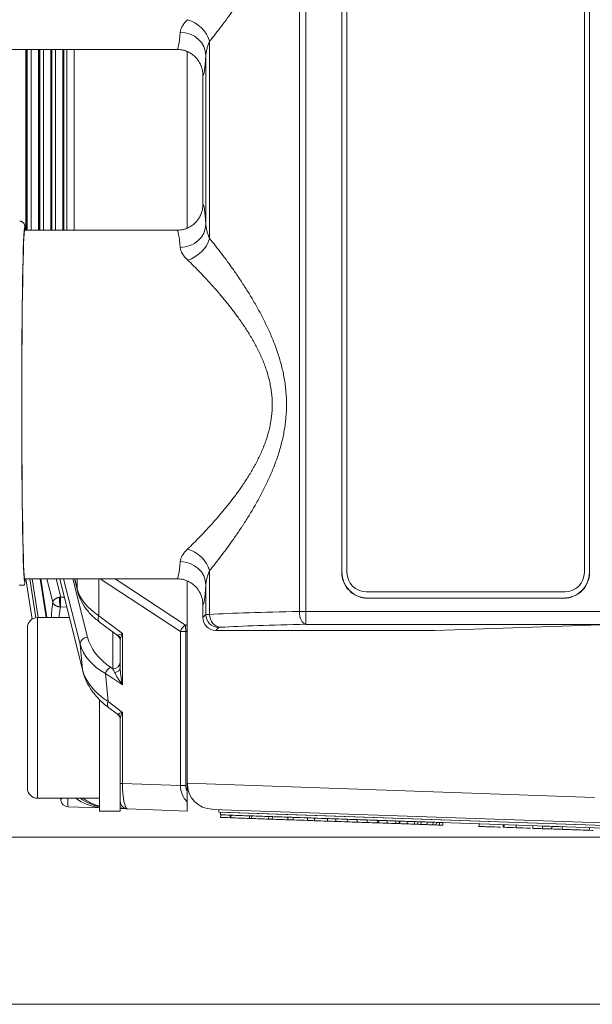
# Model space of a CAD drawing. Header units: millimetres. Extents: x 4 to 836, y 5 to 589.
# Tile 49 of 75: x 483 to 506, y 450 to 488. Entities that reach past the tile are written whole.
import ezdxf

# ---------------------------------------------------------------- set-up
doc = ezdxf.new("R2010")
doc.units = ezdxf.units.MM
doc.layers.add('1', color=7, linetype='Continuous', true_color=0xffffff)
doc.styles.add('ideas_simplex', font='simplex.shx')
doc.dimstyles.get("Standard").update_dxf_attribs({"dimtxt": 0.18, "dimasz": 0.18, "dimexe": 0.18, "dimexo": 0.0625, "dimgap": 0.09, "dimtad": 0, "dimtih": 1, "dimtoh": 1, "dimdec": 4, "dimzin": 0, "dimdsep": 46, "dimtxsty": 'Standard', "dimcen": 0.09, "dimadec": 0, "dimazin": 0, "dimtfac": 1, "dimtdec": 4, "dimtofl": 0, "dimtmove": 0, "dimatfit": 3, "dimfxl": 1, "dimtolj": 1, "dimtzin": 0, "dimarcsym": 0})

# ---------------------------------------------------------------- blocks, each defined once
blk = doc.blocks.new('_U1')
at = {"layer": '1', "color": 152, "lineweight": 13}
for p, q in [((519.74594, 510.839186), (450.718809, 510.839186)), ((519.74594, 456.839186), (450.718809, 456.839186))]:
    blk.add_line(p, q, dxfattribs=at)
at = {"layer": '1', "color": 27, "lineweight": 13}
blk.add_line((452.718809, 456.839186), (452.718809, 510.839186), dxfattribs=at)
at = {"layer": '1', "color": 87, "lineweight": 25}
for p, q in [((451.218809, 490.941686), (445.593809, 490.941686)), ((445.593809, 490.941686), (445.593809, 489.441686)), ((451.218809, 489.441686), (451.218809, 490.941686)), ((445.593809, 478.236686), (445.593809, 476.736686)), ((451.218809, 476.736686), (451.218809, 478.236686)), ((445.593809, 476.736686), (451.218809, 476.736686))]:
    blk.add_line(p, q, dxfattribs=at)
at = {"layer": '1', "color": 27, "lineweight": 18}
for points in [[(452.718809, 510.839186), (453.24779, 507.839188), (452.189828, 507.839184)], [(452.718809, 456.839186), (452.189828, 459.839184), (453.24779, 459.839188)]]:
    blk.add_solid(points, dxfattribs=at)
at = {"layer": '1', "color": 87, "linetype": 'Continuous', "lineweight": 25, "char_height": 3, "attachment_point": 7, "rotation": 90, "line_spacing_factor": 1.204819, "style": 'ideas_simplex'}
for s, insert in [('\\W1.2097;2.13', (451.065309, 478.184186)), ('\\W1.0362;54', (443.752809, 481.154186))]:
    blk.add_mtext(s, dxfattribs=dict(at, insert=insert))

msp = doc.modelspace()

# ---------------------------------------------------------------- linework, layer by layer
at = {"layer": '1', "color": 27, "linetype": 'Continuous', "lineweight": 13}
for p, q in [((494.288, 465.577), (494.288, 502.101)), ((494.541, 502.101), (494.541, 465.577)), ((483.686, 487.339), (483.686, 480.339)), ((483.734, 487.339), (483.734, 480.339)), ((483.897, 480.339), (483.897, 487.339)), ((484.182, 487.339), (484.182, 480.339)), ((484.225, 487.339), (484.225, 480.339)), ((484.376, 480.339), (484.376, 487.339)), ((484.661, 487.339), (484.661, 480.339)), ((484.698, 487.339), (484.698, 480.339)), ((484.838, 480.339), (484.838, 487.339)), ((485.123, 487.339), (485.123, 480.339)), ((485.154, 487.339), (485.154, 480.339)), ((485.281, 480.339), (485.281, 487.339)), ((485.566, 487.339), (485.566, 480.339)), ((490.811, 487.663), (490.811, 480.015)), ((490.666, 480.572), (490.666, 487.106)), ((483.649, 480.489), (483.646, 480.487)), ((490.811, 467.163), (490.811, 465.464)), ((483.847, 466.839), (484.074, 465.332)), ((484.16, 465.339), (483.932, 466.839)), ((484.245, 466.839), (484.473, 465.339)), ((484.272, 466.839), (484.497, 465.339)), ((484.732, 465.938), (484.504, 466.839)), ((484.859, 466.839), (485.038, 466.13)), ((485.007, 466.839), (485.885, 463.315)), ((485.791, 464.315), (485.153, 466.839)), ((485.508, 466.839), (486.077, 464.585)), ((485.581, 466.839), (485.679, 466.446)), ((485.679, 466.446), (485.679, 466.839)), ((486.512, 466.839), (486.512, 465.406)), ((489.676, 464.798), (486.572, 466.839)), ((487.147, 466.839), (489.878, 465.043)), ((483.646, 466.692), (483.649, 466.689)), ((490.666, 465.455), (490.666, 466.606)), ((485.177, 466.134), (485.038, 466.13)), ((496.933, 466.094), (496.933, 466.087)), ((504.532, 466.094), (504.532, 466.087)), ((485.038, 465.752), (485.274, 465.745)), ((494.541, 465.577), (494.288, 465.577)), ((494.541, 465.077), (494.541, 465.577)), ((494.541, 465.577), (506.832, 465.577)), ((486.512, 465.406), (487.434, 464.721)), ((490.549, 465.339), (490.666, 465.455)), ((489.878, 465.043), (489.946, 465.046)), ((489.878, 465.043), (489.888, 464.798)), ((491.165, 464.955), (491.049, 464.839)), ((506.35, 465.077), (494.541, 465.077)), ((487.056, 463.358), (487.056, 464.785)), ((487.434, 464.721), (487.434, 462.732)), ((489.676, 464.798), (489.888, 464.798)), ((489.676, 458.834), (489.676, 464.798)), ((489.946, 464.8), (489.888, 464.798)), ((489.888, 464.798), (489.888, 458.834)), ((485.885, 463.315), (485.791, 464.315)), ((486.972, 463.414), (487.056, 463.358)), ((487.434, 462.732), (486.77, 463.168)), ((486.77, 463.168), (486.872, 462.086)), ((486.872, 462.086), (487.434, 461.669)), ((487.434, 461.669), (487.434, 458.912)), ((487.346, 458.912), (487.434, 458.912)), ((487.434, 458.912), (489.676, 458.834)), ((489.676, 458.834), (489.888, 458.834))]:
    msp.add_line(p, q, dxfattribs=at)
at = {"layer": '1', "color": 27, "linetype": 'Continuous', "lineweight": 18}
for p, q in [((495.931, 500.589), (495.931, 467.089)), ((495.938, 500.589), (495.938, 467.089)), ((505.525, 467.087), (505.525, 500.592)), ((505.532, 467.087), (505.532, 500.592)), ((480.999, 487.339), (489.549, 487.339)), ((483.73, 487.339), (483.73, 480.339)), ((484.221, 487.339), (484.221, 480.339)), ((484.694, 487.339), (484.694, 480.339)), ((485.149, 487.339), (485.149, 480.339)), ((490.549, 481.339), (490.549, 486.339)), ((483.649, 480.489), (483.649, 480.339)), ((489.549, 480.339), (483.649, 480.339)), ((483.649, 466.839), (489.549, 466.839)), ((483.649, 466.839), (483.649, 466.689)), ((483.931, 465.276), (483.683, 466.839)), ((483.844, 466.839), (484.071, 465.332)), ((484.269, 466.839), (484.495, 465.339)), ((485.001, 466.839), (485.891, 463.267)), ((485.568, 466.839), (485.684, 466.374)), ((496.933, 466.094), (504.532, 466.094)), ((496.933, 466.087), (504.532, 466.087)), ((490.549, 465.339), (490.549, 465.839)), ((486.546, 465.165), (487.225, 464.66)), ((499.543, 464.839), (491.049, 464.839)), ((499.543, 464.839), (506.35, 465.077)), ((487.346, 463.397), (487.346, 464.465)), ((486.906, 461.845), (487.225, 461.608)), ((487.346, 458.912), (487.346, 461.413)), ((487.346, 458.229), (487.346, 458.912)), ((489.946, 458.912), (489.946, 458.597)), ((485.041, 458.263), (485.029, 458.339)), ((486.546, 457.967), (485.327, 458.01)), ((489.946, 458.195), (489.946, 457.848)), ((487.635, 457.929), (487.346, 457.939)), ((489.946, 457.848), (487.635, 457.929))]:
    msp.add_line(p, q, dxfattribs=at)
at = {"layer": '1', "color": 18, "linetype": 'Continuous', "lineweight": 18}
for p, q in [((496.132, 500.589), (496.132, 467.089)), ((505.332, 467.089), (505.332, 500.589)), ((496.882, 466.339), (504.582, 466.339)), ((491.161, 457.804), (491.165, 457.904)), ((491.161, 457.804), (506.652, 457.263))]:
    msp.add_line(p, q, dxfattribs=at)
at = {"layer": '1', "color": 252, "linetype": 'Continuous', "lineweight": 18}
for p, q in [((489.946, 487.241), (489.946, 480.437)), ((489.946, 466.742), (489.946, 458.922)), ((489.946, 458.912), (489.946, 458.922)), ((506.397, 457.372), (490.911, 457.912))]:
    msp.add_line(p, q, dxfattribs=at)
at = {"layer": '1', "color": 9, "linetype": 'Continuous', "lineweight": 18}
for p, q in [((485.375, 465.339), (484.146, 465.339)), ((483.746, 464.939), (483.746, 460.652)), ((486.546, 461.839), (486.546, 462.166)), ((486.546, 457.839), (486.546, 461.839)), ((483.746, 460.652), (483.746, 458.739)), ((484.146, 458.339), (486.546, 458.339)), ((487.346, 457.839), (487.346, 458.229)), ((486.546, 457.839), (487.346, 457.839))]:
    msp.add_line(p, q, dxfattribs=at)
at = {"layer": '1', "color": 9, "linetype": 'Continuous', "lineweight": 13}
for p, q in [((484.146, 460.499), (484.146, 465.339)), ((484.146, 458.339), (484.146, 460.499))]:
    msp.add_line(p, q, dxfattribs=at)
at = {"layer": '1', "color": 252, "linetype": 'Continuous', "lineweight": 13}
msp.add_line((489.946, 458.922), (505.725, 458.371), dxfattribs=at)
at = {"layer": '1', "color": 7, "linetype": 'Continuous', "lineweight": 18}
for p, q in [((491.232, 457.801), (491.228, 457.701)), ((491.228, 457.701), (508.544, 457.096)), ((491.232, 457.801), (508.547, 457.196)), ((501.476, 457.443), (501.476, 457.443)), ((501.513, 457.442), (501.513, 457.442)), ((501.594, 457.439), (501.594, 457.439)), ((501.748, 457.434), (501.748, 457.433)), ((502.264, 457.415), (502.264, 457.416)), ((503.029, 457.389), (503.029, 457.389)), ((503.064, 457.387), (503.064, 457.388)), ((503.117, 457.385), (503.117, 457.386))]:
    msp.add_line(p, q, dxfattribs=at)
at = {"layer": '1', "color": 163, "linetype": 'Continuous', "lineweight": 18}
for p, q in [((491.238, 457.7), (491.235, 457.6)), ((491.606, 457.687), (491.603, 457.587)), ((491.641, 457.686), (491.637, 457.586)), ((492.353, 457.661), (492.349, 457.561)), ((492.44, 457.658), (492.437, 457.558)), ((493.099, 457.635), (493.095, 457.535)), ((493.24, 457.63), (493.237, 457.53)), ((493.845, 457.609), (493.842, 457.509)), ((494.052, 457.602), (494.048, 457.502)), ((494.603, 457.583), (494.6, 457.483)), ((494.877, 457.573), (494.874, 457.473)), ((495.375, 457.556), (495.372, 457.456)), ((495.702, 457.544), (495.699, 457.444)), ((496.147, 457.529), (496.144, 457.429)), ((496.528, 457.515), (496.524, 457.415)), ((496.919, 457.502), (496.916, 457.402)), ((497.311, 457.488), (497.308, 457.388)), ((497.353, 457.486), (497.349, 457.387)), ((497.691, 457.475), (497.688, 457.375)), ((498.03, 457.463), (498.026, 457.363)), ((498.158, 457.458), (498.154, 457.358)), ((498.178, 457.458), (498.175, 457.358)), ((498.463, 457.448), (498.46, 457.348)), ((498.749, 457.438), (498.745, 457.338)), ((498.877, 457.433), (498.874, 457.333)), ((499.003, 457.429), (499, 457.329)), ((499.235, 457.421), (499.232, 457.321)), ((499.468, 457.413), (499.464, 457.313)), ((499.596, 457.408), (499.592, 457.308)), ((499.724, 457.404), (499.72, 457.304)), ((499.852, 457.399), (499.848, 457.299))]:
    msp.add_line(p, q, dxfattribs=at)
at = {"layer": '1', "color": 5, "linetype": 'Continuous', "lineweight": 18}
for p, q in [((501.252, 457.351), (501.248, 457.238)), ((502.191, 457.318), (502.187, 457.205)), ((502.69, 457.2), (502.693, 457.3)), ((503.34, 457.278), (503.336, 457.165)), ((503.705, 457.164), (503.708, 457.264)), ((504.073, 457.152), (504.076, 457.251)), ((504.29, 457.244), (504.29, 457.244)), ((504.472, 457.238), (504.468, 457.125)), ((505.524, 457.201), (505.52, 457.088)), ((504.286, 457.132), (504.286, 457.144))]:
    msp.add_line(p, q, dxfattribs=at)
at = {"layer": '1', "color": 5, "linetype": 'Continuous', "lineweight": 13}
msp.add_line((502.221, 457.216), (502.225, 457.316), dxfattribs=at)
at = {"layer": '1', "color": 251, "linetype": 'Continuous', "lineweight": 18}
msp.add_line((463.199, 450.362), (551.808, 450.362), dxfattribs=at)
at = {"layer": '1', "color": 27, "linetype": 'Continuous', "lineweight": 18}
for centre, radius, start, end in [((496.933, 467.089), 1.001, 179.993, 270), ((496.933, 467.089), 0.994, 179.979, 270), ((504.532, 467.086), 0.999, 270, 0.0279), ((504.532, 467.086), 0.992, 270, 0.0281), ((487.046, 464.419), 0.3, 0, 54.4785), ((487.046, 461.367), 0.3, 0, 54.0704), ((485.338, 458.309), 0.3, 189, 268), ((487.646, 458.229), 0.3, 180, 268)]:
    msp.add_arc(centre, radius, start, end, dxfattribs=at)
at = {"layer": '1', "color": 18, "linetype": 'Continuous', "lineweight": 18}
for centre, start, end in [((496.882, 467.089), 180, 270), ((504.582, 467.089), 270, 0)]:
    msp.add_arc(centre, 0.75, start, end, dxfattribs=at)
at = {"layer": '1', "color": 9, "linetype": 'Continuous', "lineweight": 18}
for centre, start, end in [((484.146, 464.939), 90, 180), ((484.146, 458.739), 180, 270)]:
    msp.add_arc(centre, 0.4, start, end, dxfattribs=at)
at = {"layer": '1', "color": 27, "linetype": 'Continuous', "lineweight": 13}
for centre, major_axis, ratio, start_param, end_param in [((489.957, 487.663), (-0.742, 0.671), 0.740007, 4.02652, 5.302082), ((489.549, 494.089), (0, -6.75), 0.040094, 0, 0.448581), ((489.666, 487.106), (0.997, -0.072), 0.900618, 0.080387, 1.636047), ((490.548, 494.089), (0, -7.75), 0.034921, 0.004503, 0.448581), ((490.548, 473.589), (0, -7.75), 0.034921, 2.693011, 3.137089), ((489.666, 480.572), (-0.997, -0.072), 0.900618, 1.505546, 3.061206), ((489.549, 473.589), (0, -6.75), 0.040094, 2.693011, 3.141593), ((489.957, 480.015), (-0.742, -0.671), 0.740007, 0.981103, 2.256665), ((489.957, 467.163), (-0.742, 0.671), 0.740007, 4.02652, 5.302082), ((489.549, 473.589), (0, -6.75), 0.040094, 0, 0.448581), ((489.666, 466.606), (0.997, -0.072), 0.900618, 0.080387, 1.636047), ((488.634, 466.661), (2.998, -0.19), 0.628654, 3.356049, 3.966914), ((490.548, 473.589), (0, -7.75), 0.034921, 0.004503, 0.448581), ((485.319, 461.828), (0.389, -4.61), 0.116516, 3.60195, 3.836804), ((499.35, 465.291), (10, 0), 0.033175, 2.101507, 2.594152), ((494.541, 465.577), (-0.01, 0.5), 0.506068, 1.560425, 3.101118), ((486.725, 465.406), (0.179, 0.241), 0.626002, 2.006069, 3.141568), ((491.665, 465.454), (1, 0), 0.01746, 2.594152, 3.106686), ((491.165, 465.455), (0.354, -0.354), 0.998783, 3.9276, 5.497178), ((491.238, 465.464), (0.029, -0.499), 0.85348, 4.663536, 6.216166), ((489.888, 464.798), (-0.165, -0.251), 0.641183, 3.985107, 5.111399), ((491.665, 464.955), (0.5, 0), 0.034921, 2.594152, 3.106686), ((499.35, 464.791), (9.5, 0), 0.034921, 2.101507, 2.594152), ((486.088, 464.339), (0.291, 0.073), 0.813646, 1.403327, 2.94047), ((488.739, 464.926), (2.708, -0.085), 0.747925, 3.352632, 4.025525), ((487.046, 465.167), (0.215, -0.517), 0.179539, 5.991239, 6.341384), ((487.646, 464.721), (0.388, 0.083), 0.13042, 2.120449, 2.905848), ((487.046, 464.465), (-0.3, 0), 0.919568, 3.141593, 3.890388), ((487.646, 464.721), (0.265, 0.346), 0.403982, 1.870958, 2.656356), ((488.749, 464.68), (3.007, 0.015), 0.665515, 3.317913, 3.990806), ((488.866, 463.436), (3.018, -0.421), 0.653782, 3.412279, 4.085172), ((486.182, 463.339), (-0.291, -0.073), 0.80794, 6.084796, 6.283384), ((486.983, 463.168), (0.165, 0.251), 0.641183, 0.843515, 1.969807), ((487.046, 463.604), (-0.3, 0), 0.819152, 1.605703, 3.141593), ((487.046, 463.126), (0.206, -0.477), 0.213451, 1.642742, 1.983635), ((487.046, 463.397), (-0.3, 0), 0.669801, 1.864173, 3.141593), ((487.646, 462.732), (0.223, -0.939), 0.214071, 3.87631, 4.661708), ((487.646, 462.732), (0.541, -0.66), 0.194741, 3.768855, 4.554253), ((487.085, 462.086), (-0.179, -0.241), 0.626002, 5.147662, 6.283182), ((487.046, 462.115), (0.215, -0.517), 0.179539, 5.99126, 6.341384), ((487.646, 461.669), (0.388, 0.083), 0.13042, 2.120449, 2.905848), ((487.046, 461.413), (-0.3, 0), 0.919568, 3.141593, 3.890388), ((487.646, 461.669), (0.265, 0.346), 0.403982, 1.870958, 2.656356), ((487.646, 458.929), (0.009, 1), 0.211935, 1.590052, 3.136168), ((490.878, 458.816), (1.202, -0.042), 0.831726, 3.166273, 3.853694), ((490.878, 458.816), (-0.99, 0.035), 0.706891, 0.02468, 0.367353), ((485.338, 458.309), (-0.296, -0.047), 0.49948, 5.783695, 6.283185), ((485.338, 458.309), (0.01, 0.3), 0.060338, 1.473747, 3.141593), ((487.004, 459.952), (1.567, -1.354), 0.94297, 4.818704, 5.167459), ((487.646, 458.229), (0.582, -0.02), 0.515554, 4.188459, 4.712389)]:
    msp.add_ellipse(centre, major_axis=major_axis, ratio=ratio, start_param=start_param, end_param=end_param, dxfattribs=at)
at = {"layer": '1', "color": 27, "linetype": 'Continuous', "lineweight": 18}
for centre, major_axis, ratio, start_param, end_param in [((483.649, 473.589), (0, -6.9), 0.017455, 3.167994, 6.256585), ((483.649, 473.589), (0, -6.75), 0.017455, 3.141593, 6.283185), ((485.975, 466.446), (0.291, 0.073), 0.807933, 2.84247, 3.141604), ((491.05, 465.339), (0.354, 0.354), 0.998783, 2.356803, 3.926382), ((486.798, 459.96), (2, 0), 1, 4.086059, 4.586222), ((486.892, 459.956), (1.463, -1.452), 0.943902, 4.89087, 5.29175)]:
    msp.add_ellipse(centre, major_axis=major_axis, ratio=ratio, start_param=start_param, end_param=end_param, dxfattribs=at)
at = {"layer": '1', "color": 252, "linetype": 'Continuous', "lineweight": 18}
msp.add_ellipse((490.946, 458.912), major_axis=(0.707, 0.707), ratio=1, start_param=2.356194, end_param=3.892084, dxfattribs=at)
at = {"layer": '1', "color": 27, "linetype": 'Continuous', "lineweight": 13}
for points, knots in [([(490.811, 500.515), (490.96, 500.334), (491.113, 500.141), (491.425, 499.732), (491.583, 499.516), (491.823, 499.174), (491.903, 499.058), (492.003, 498.908), (492.043, 498.848), (492.123, 498.726), (492.183, 498.633), (492.301, 498.447), (492.379, 498.32), (492.533, 498.063), (492.608, 497.932), (492.756, 497.665), (492.829, 497.529), (492.969, 497.251), (493.037, 497.11), (493.169, 496.821), (493.231, 496.674), (493.321, 496.447), (493.35, 496.371), (493.406, 496.217), (493.433, 496.139), (493.51, 495.904), (493.556, 495.746), (493.638, 495.425), (493.673, 495.263), (493.716, 495.015), (493.729, 494.932), (493.745, 494.807), (493.75, 494.765), (493.76, 494.681), (493.781, 494.471), (493.797, 494.092), (493.783, 493.756), (493.764, 493.546), (493.76, 493.504), (493.751, 493.42), (493.746, 493.378), (493.73, 493.253), (493.717, 493.17), (493.674, 492.922), (493.639, 492.76), (493.558, 492.44), (493.466, 492.125), (493.355, 491.819), (493.281, 491.63), (493.266, 491.592), (493.235, 491.517), (493.219, 491.479), (493.172, 491.368), (493.14, 491.294), (493.041, 491.076), (492.972, 490.934), (492.831, 490.655), (492.759, 490.518), (492.61, 490.25), (492.534, 490.118), (492.38, 489.86), (492.302, 489.733), (492.184, 489.546), (492.124, 489.454), (492.064, 489.362), (492.024, 489.302), (492.004, 489.272), (491.904, 489.122), (491.824, 489.005), (491.584, 488.663), (491.425, 488.447), (491.113, 488.037), (490.96, 487.844), (490.811, 487.663)], [0, 0, 0, 0, 0.0625, 0.0625, 0.125, 0.125, 0.15625, 0.15625, 0.164062, 0.171875, 0.1875, 0.1875, 0.21875, 0.21875, 0.25, 0.25, 0.28125, 0.28125, 0.3125, 0.3125, 0.34375, 0.34375, 0.359375, 0.359375, 0.375, 0.375, 0.40625, 0.40625, 0.4375, 0.4375, 0.453125, 0.453125, 0.460937, 0.460937, 0.46875, 0.5, 0.53125, 0.53125, 0.539062, 0.539062, 0.546875, 0.546875, 0.5625, 0.5625, 0.59375, 0.59375, 0.625, 0.65625, 0.65625, 0.664062, 0.664062, 0.671875, 0.671875, 0.6875, 0.6875, 0.71875, 0.71875, 0.75, 0.75, 0.78125, 0.78125, 0.8125, 0.8125, 0.828125, 0.835937, 0.835937, 0.84375, 0.84375, 0.875, 0.875, 0.9375, 0.9375, 1, 1, 1, 1]), ([(489.957, 488.492), (489.914, 488.451), (489.875, 488.409), (489.832, 488.356), (489.823, 488.346), (489.807, 488.325), (489.784, 488.293), (489.764, 488.263), (489.727, 488.201), (489.707, 488.161), (489.678, 488.083), (489.669, 488.045), (489.666, 488.007)], [0, 0, 0, 0, 0.25, 0.25, 0.3125, 0.3125, 0.375, 0.5, 0.5, 0.75, 0.75, 1, 1, 1, 1]), ([(490.811, 487.663), (490.789, 487.615), (490.77, 487.568), (490.744, 487.496), (490.736, 487.472), (490.722, 487.425), (490.715, 487.402), (490.696, 487.332), (490.686, 487.286), (490.672, 487.195), (490.667, 487.15), (490.666, 487.106)], [0, 0, 0, 0, 0.25, 0.25, 0.375, 0.375, 0.5, 0.5, 0.75, 0.75, 1, 1, 1, 1]), ([(490.811, 480.015), (490.79, 480.063), (490.751, 480.158), (490.721, 480.253), (490.703, 480.323), (490.697, 480.346), (490.687, 480.393), (490.683, 480.415), (490.672, 480.484), (490.667, 480.529), (490.666, 480.572)], [0, 0, 0, 0, 0.25, 0.5, 0.5, 0.625, 0.625, 0.75, 0.75, 1, 1, 1, 1]), ([(490.811, 480.015), (490.96, 479.834), (491.113, 479.641), (491.425, 479.232), (491.583, 479.016), (491.823, 478.674), (491.903, 478.558), (492.003, 478.408), (492.043, 478.348), (492.123, 478.226), (492.183, 478.133), (492.301, 477.947), (492.379, 477.82), (492.533, 477.563), (492.608, 477.432), (492.756, 477.165), (492.829, 477.029), (492.969, 476.751), (493.037, 476.61), (493.169, 476.321), (493.231, 476.174), (493.321, 475.947), (493.35, 475.871), (493.406, 475.717), (493.433, 475.639), (493.51, 475.404), (493.556, 475.246), (493.638, 474.925), (493.673, 474.763), (493.716, 474.515), (493.729, 474.432), (493.745, 474.307), (493.75, 474.265), (493.76, 474.181), (493.781, 473.971), (493.797, 473.592), (493.783, 473.256), (493.764, 473.046), (493.76, 473.004), (493.751, 472.92), (493.746, 472.878), (493.73, 472.753), (493.717, 472.67), (493.674, 472.422), (493.639, 472.26), (493.558, 471.94), (493.466, 471.625), (493.355, 471.319), (493.281, 471.13), (493.266, 471.092), (493.235, 471.017), (493.219, 470.979), (493.172, 470.868), (493.14, 470.794), (493.041, 470.576), (492.972, 470.434), (492.831, 470.155), (492.759, 470.018), (492.61, 469.75), (492.534, 469.618), (492.38, 469.36), (492.302, 469.233), (492.184, 469.046), (492.124, 468.954), (492.064, 468.862), (492.024, 468.802), (492.004, 468.772), (491.904, 468.622), (491.824, 468.505), (491.584, 468.163), (491.425, 467.947), (491.113, 467.537), (490.96, 467.344), (490.811, 467.163)], [0, 0, 0, 0, 0.0625, 0.0625, 0.125, 0.125, 0.15625, 0.15625, 0.164062, 0.171875, 0.1875, 0.1875, 0.21875, 0.21875, 0.25, 0.25, 0.28125, 0.28125, 0.3125, 0.3125, 0.34375, 0.34375, 0.359375, 0.359375, 0.375, 0.375, 0.40625, 0.40625, 0.4375, 0.4375, 0.453125, 0.453125, 0.460937, 0.460937, 0.46875, 0.5, 0.53125, 0.53125, 0.539063, 0.539063, 0.546875, 0.546875, 0.5625, 0.5625, 0.59375, 0.59375, 0.625, 0.65625, 0.65625, 0.664063, 0.664063, 0.671875, 0.671875, 0.6875, 0.6875, 0.71875, 0.71875, 0.75, 0.75, 0.78125, 0.78125, 0.8125, 0.8125, 0.828125, 0.835938, 0.835938, 0.84375, 0.84375, 0.875, 0.875, 0.9375, 0.9375, 1, 1, 1, 1]), ([(489.957, 479.186), (489.914, 479.228), (489.875, 479.269), (489.807, 479.352), (489.777, 479.394), (489.746, 479.445), (489.74, 479.456), (489.729, 479.476), (489.723, 479.486), (489.708, 479.516), (489.7, 479.536), (489.678, 479.596), (489.669, 479.634), (489.666, 479.671)], [0, 0, 0, 0, 0.25, 0.25, 0.5, 0.5, 0.5625, 0.5625, 0.625, 0.625, 0.75, 0.75, 1, 1, 1, 1]), ([(489.957, 467.992), (490.114, 468.144), (490.276, 468.305), (490.607, 468.648), (490.775, 468.829), (491.031, 469.115), (491.117, 469.214), (491.246, 469.365), (491.289, 469.416), (491.374, 469.519), (491.417, 469.571), (491.545, 469.729), (491.63, 469.837), (491.797, 470.056), (491.88, 470.168), (492.043, 470.397), (492.124, 470.514), (492.281, 470.754), (492.357, 470.877), (492.469, 471.067), (492.505, 471.131), (492.559, 471.228), (492.577, 471.261), (492.612, 471.326), (492.629, 471.359), (492.715, 471.526), (492.779, 471.662), (492.898, 471.938), (492.952, 472.079), (493.049, 472.366), (493.091, 472.513), (493.143, 472.739), (493.159, 472.815), (493.179, 472.931), (493.186, 472.97), (493.197, 473.047), (493.202, 473.086), (493.225, 473.28), (493.243, 473.591), (493.225, 473.902), (493.202, 474.097), (493.196, 474.136), (493.185, 474.213), (493.166, 474.329), (493.143, 474.444), (493.09, 474.669), (493.048, 474.817), (492.95, 475.106), (492.895, 475.248), (492.82, 475.422), (492.804, 475.457), (492.773, 475.526), (492.757, 475.56), (492.708, 475.663), (492.675, 475.73), (492.573, 475.928), (492.501, 476.057), (492.354, 476.307), (492.277, 476.429), (492.121, 476.668), (492.041, 476.784), (491.878, 477.013), (491.796, 477.124), (491.629, 477.343), (491.544, 477.451), (491.416, 477.608), (491.374, 477.66), (491.288, 477.764), (491.245, 477.815), (491.116, 477.966), (491.03, 478.064), (490.775, 478.35), (490.606, 478.531), (490.276, 478.873), (490.114, 479.035), (489.957, 479.186)], [0, 0, 0, 0, 0.0625, 0.0625, 0.125, 0.125, 0.15625, 0.15625, 0.171875, 0.171875, 0.1875, 0.1875, 0.21875, 0.21875, 0.25, 0.25, 0.28125, 0.28125, 0.3125, 0.3125, 0.328125, 0.328125, 0.335937, 0.335937, 0.34375, 0.34375, 0.375, 0.375, 0.40625, 0.40625, 0.4375, 0.4375, 0.453125, 0.453125, 0.460937, 0.460937, 0.46875, 0.46875, 0.5, 0.53125, 0.53125, 0.539062, 0.539062, 0.546875, 0.5625, 0.5625, 0.59375, 0.59375, 0.625, 0.625, 0.632812, 0.632812, 0.640625, 0.640625, 0.65625, 0.65625, 0.6875, 0.6875, 0.71875, 0.71875, 0.75, 0.75, 0.78125, 0.78125, 0.8125, 0.8125, 0.828125, 0.828125, 0.84375, 0.84375, 0.875, 0.875, 0.9375, 0.9375, 1, 1, 1, 1]), ([(489.957, 467.992), (489.914, 467.951), (489.875, 467.909), (489.832, 467.856), (489.823, 467.846), (489.807, 467.825), (489.784, 467.793), (489.764, 467.763), (489.727, 467.701), (489.707, 467.661), (489.678, 467.583), (489.669, 467.545), (489.666, 467.507)], [0, 0, 0, 0, 0.25, 0.25, 0.3125, 0.3125, 0.375, 0.5, 0.5, 0.75, 0.75, 1, 1, 1, 1]), ([(490.811, 467.163), (490.789, 467.115), (490.77, 467.068), (490.744, 466.996), (490.736, 466.972), (490.722, 466.925), (490.715, 466.902), (490.696, 466.832), (490.686, 466.786), (490.672, 466.695), (490.667, 466.65), (490.666, 466.606)], [0, 0, 0, 0, 0.25, 0.25, 0.375, 0.375, 0.5, 0.5, 0.75, 0.75, 1, 1, 1, 1]), ([(484.732, 465.938), (484.732, 465.94), (484.732, 465.943), (484.733, 465.948), (484.734, 465.952), (484.736, 465.957), (484.737, 465.961), (484.739, 465.965), (484.74, 465.969), (484.742, 465.973), (484.744, 465.976), (484.745, 465.979), (484.747, 465.983), (484.749, 465.985), (484.75, 465.988), (484.752, 465.991), (484.754, 465.993), (484.758, 465.999), (484.767, 466.01), (484.78, 466.024), (484.795, 466.037), (484.809, 466.048), (484.823, 466.058), (484.836, 466.066), (484.85, 466.074), (484.864, 466.081), (484.878, 466.088), (484.893, 466.094), (484.908, 466.1), (484.923, 466.105), (484.938, 466.11), (484.954, 466.115), (484.969, 466.119), (484.985, 466.122), (484.995, 466.124), (485, 466.125)], [0, 0, 0, 0, 0.022009, 0.043165, 0.063468, 0.082917, 0.101513, 0.119257, 0.136147, 0.152184, 0.167367, 0.181698, 0.195175, 0.2078, 0.219571, 0.23049, 0.240555, 0.249767, 0.318478, 0.383071, 0.443565, 0.499985, 0.54198, 0.583327, 0.624039, 0.664131, 0.703621, 0.742523, 0.780857, 0.81864, 0.855892, 0.892633, 0.928883, 0.964665, 1, 1, 1, 1]), ([(485.028, 465.752), (485.026, 465.756), (485.024, 465.761), (485.02, 465.771), (485.015, 465.788), (485.01, 465.809), (485.001, 465.855), (484.997, 465.891), (484.991, 465.965), (484.991, 466.003), (484.993, 466.072), (484.996, 466.103), (485, 466.125)], [0, 0, 0, 0, 0.0625, 0.0625, 0.125, 0.25, 0.25, 0.5, 0.5, 0.75, 0.75, 1, 1, 1, 1]), ([(485.028, 465.752), (485.025, 465.753), (485.019, 465.753), (485.011, 465.753), (485.002, 465.754), (484.993, 465.755), (484.985, 465.756), (484.976, 465.757), (484.967, 465.759), (484.959, 465.761), (484.95, 465.762), (484.941, 465.765), (484.933, 465.767), (484.924, 465.769), (484.916, 465.772), (484.907, 465.775), (484.899, 465.778), (484.891, 465.781), (484.882, 465.784), (484.874, 465.788), (484.866, 465.792), (484.858, 465.796), (484.851, 465.8), (484.843, 465.804), (484.836, 465.809), (484.825, 465.816), (484.811, 465.825), (484.794, 465.839), (484.778, 465.855), (484.767, 465.867), (484.761, 465.876), (484.757, 465.882), (484.752, 465.888), (484.748, 465.896), (484.743, 465.905), (484.739, 465.915), (484.735, 465.926), (484.733, 465.934), (484.732, 465.938)], [0, 0, 0, 0, 0.019038, 0.038211, 0.057521, 0.076971, 0.096566, 0.116308, 0.1362, 0.156245, 0.176446, 0.196806, 0.217329, 0.238016, 0.258872, 0.279898, 0.301097, 0.322473, 0.344027, 0.365763, 0.387684, 0.409791, 0.432088, 0.454578, 0.477263, 0.500145, 0.556044, 0.61631, 0.680976, 0.750076, 0.767454, 0.788786, 0.814073, 0.84332, 0.876531, 0.91371, 0.954865, 1, 1, 1, 1]), ([(485.028, 465.752), (485.019, 465.706), (485.012, 465.657), (485.001, 465.577), (484.998, 465.549), (484.991, 465.493), (484.988, 465.463), (484.983, 465.408), (484.981, 465.383), (484.978, 465.357)], [0, 0, 0, 0, 0.414507, 0.414507, 0.621761, 0.621761, 0.829015, 0.829015, 1, 1, 1, 1])]:
    msp.add_open_spline(points, degree=3, knots=knots, dxfattribs=at)
at = {"layer": '1', "color": 27, "linetype": 'Continuous', "lineweight": 18}
for points, knots in [([(489.549, 487.339), (489.553, 487.339), (489.557, 487.339), (489.565, 487.339), (489.569, 487.339), (489.581, 487.339), (489.606, 487.338), (489.631, 487.336), (489.68, 487.331), (489.712, 487.326), (489.761, 487.317), (489.777, 487.313), (489.809, 487.305), (489.825, 487.301), (489.872, 487.286), (489.933, 487.264), (490.007, 487.229), (490.049, 487.205), (490.078, 487.188), (490.092, 487.179), (490.16, 487.134), (490.21, 487.092), (490.28, 487.023), (490.302, 486.999), (490.333, 486.961), (490.343, 486.948), (490.363, 486.921), (490.372, 486.908), (490.417, 486.84), (490.448, 486.783), (490.479, 486.707), (490.485, 486.692), (490.497, 486.661), (490.502, 486.645), (490.516, 486.598), (490.524, 486.566), (490.543, 486.47), (490.549, 486.405), (490.549, 486.339)], [0, 0, 0, 0, 0.007812, 0.007812, 0.015625, 0.015625, 0.03125, 0.0625, 0.0625, 0.125, 0.125, 0.15625, 0.15625, 0.1875, 0.1875, 0.25, 0.3125, 0.34375, 0.34375, 0.375, 0.375, 0.5, 0.5, 0.5625, 0.5625, 0.59375, 0.59375, 0.625, 0.625, 0.75, 0.75, 0.78125, 0.78125, 0.8125, 0.8125, 0.875, 0.875, 1, 1, 1, 1]), ([(489.549, 480.339), (489.553, 480.339), (489.557, 480.339), (489.565, 480.339), (489.569, 480.339), (489.581, 480.34), (489.606, 480.341), (489.631, 480.342), (489.68, 480.347), (489.712, 480.352), (489.761, 480.362), (489.777, 480.365), (489.809, 480.373), (489.825, 480.378), (489.872, 480.392), (489.933, 480.414), (490.007, 480.449), (490.049, 480.473), (490.078, 480.49), (490.092, 480.499), (490.16, 480.545), (490.21, 480.586), (490.28, 480.655), (490.302, 480.679), (490.333, 480.718), (490.343, 480.731), (490.363, 480.757), (490.372, 480.77), (490.417, 480.838), (490.448, 480.896), (490.479, 480.971), (490.485, 480.987), (490.497, 481.018), (490.502, 481.034), (490.516, 481.081), (490.524, 481.112), (490.543, 481.208), (490.549, 481.273), (490.549, 481.339)], [0, 0, 0, 0, 0.007812, 0.007812, 0.015625, 0.015625, 0.03125, 0.0625, 0.0625, 0.125, 0.125, 0.15625, 0.15625, 0.1875, 0.1875, 0.25, 0.3125, 0.34375, 0.34375, 0.375, 0.375, 0.5, 0.5, 0.5625, 0.5625, 0.59375, 0.59375, 0.625, 0.625, 0.75, 0.75, 0.78125, 0.78125, 0.8125, 0.8125, 0.875, 0.875, 1, 1, 1, 1]), ([(483.649, 480.489), (483.649, 480.502), (483.648, 480.515), (483.644, 480.535), (483.643, 480.541), (483.639, 480.553), (483.637, 480.56), (483.629, 480.578), (483.623, 480.589), (483.609, 480.611), (483.6, 480.621), (483.582, 480.64), (483.572, 480.648), (483.555, 480.659), (483.549, 480.662), (483.538, 480.669), (483.532, 480.671), (483.514, 480.679), (483.501, 480.683), (483.482, 480.687), (483.476, 480.688), (483.462, 480.689), (483.456, 480.689), (483.449, 480.689)], [0, 0, 0, 0, 0.125, 0.125, 0.1875, 0.1875, 0.25, 0.25, 0.375, 0.375, 0.5, 0.5, 0.625, 0.625, 0.6875, 0.6875, 0.75, 0.75, 0.875, 0.875, 0.9375, 0.9375, 1, 1, 1, 1]), ([(489.549, 466.839), (489.553, 466.839), (489.557, 466.839), (489.565, 466.839), (489.569, 466.839), (489.581, 466.839), (489.606, 466.838), (489.631, 466.836), (489.68, 466.831), (489.712, 466.826), (489.761, 466.817), (489.777, 466.813), (489.809, 466.805), (489.825, 466.801), (489.872, 466.786), (489.933, 466.764), (490.007, 466.729), (490.049, 466.705), (490.078, 466.688), (490.092, 466.679), (490.16, 466.634), (490.21, 466.592), (490.28, 466.523), (490.302, 466.499), (490.333, 466.461), (490.343, 466.448), (490.363, 466.421), (490.372, 466.408), (490.417, 466.34), (490.448, 466.283), (490.479, 466.207), (490.485, 466.192), (490.497, 466.161), (490.502, 466.145), (490.516, 466.098), (490.524, 466.066), (490.543, 465.97), (490.549, 465.905), (490.549, 465.839)], [0, 0, 0, 0, 0.007812, 0.007812, 0.015625, 0.015625, 0.03125, 0.0625, 0.0625, 0.125, 0.125, 0.15625, 0.15625, 0.1875, 0.1875, 0.25, 0.3125, 0.34375, 0.34375, 0.375, 0.375, 0.5, 0.5, 0.5625, 0.5625, 0.59375, 0.59375, 0.625, 0.625, 0.75, 0.75, 0.78125, 0.78125, 0.8125, 0.8125, 0.875, 0.875, 1, 1, 1, 1]), ([(483.623, 466.589), (483.621, 466.589), (483.618, 466.589), (483.609, 466.589), (483.603, 466.589), (483.589, 466.589), (483.584, 466.589), (483.571, 466.589), (483.563, 466.589), (483.549, 466.589), (483.544, 466.589), (483.532, 466.589), (483.525, 466.589), (483.512, 466.589), (483.508, 466.589), (483.498, 466.589), (483.492, 466.589), (483.483, 466.589), (483.479, 466.589), (483.472, 466.589), (483.468, 466.589), (483.459, 466.589), (483.454, 466.589), (483.445, 466.589), (483.442, 466.589), (483.436, 466.589), (483.433, 466.589), (483.429, 466.589)], [0, 0, 0, 0, 0.25, 0.25, 0.5, 0.5, 0.625, 0.625, 0.75, 0.75, 0.8125, 0.8125, 0.875, 0.875, 0.90625, 0.90625, 0.9375, 0.9375, 0.953125, 0.953125, 0.96875, 0.96875, 0.984375, 0.984375, 0.992188, 0.992188, 1, 1, 1, 1]), ([(483.623, 466.589), (483.627, 466.597), (483.631, 466.605), (483.638, 466.621), (483.64, 466.629), (483.647, 466.654), (483.649, 466.672), (483.649, 466.689)], [0, 0, 0, 0, 0.25, 0.25, 0.5, 0.5, 1, 1, 1, 1]), ([(485.684, 466.374), (485.702, 466.299), (485.767, 466.098), (485.933, 465.781), (486.202, 465.449), (486.427, 465.253), (486.546, 465.165)], [0, 0, 0, 0, 0.166279, 0.454334, 0.73994, 1, 1, 1, 1]), ([(485.038, 466.13), (485.038, 466.129), (485.037, 466.126), (485.037, 466.122), (485.037, 466.117), (485.036, 466.113), (485.036, 466.108), (485.035, 466.103), (485.035, 466.098), (485.035, 466.092), (485.034, 466.087), (485.034, 466.082), (485.034, 466.076), (485.034, 466.071), (485.033, 466.065), (485.033, 466.059), (485.033, 466.053), (485.033, 466.047), (485.032, 466.041), (485.032, 466.035), (485.032, 466.029), (485.032, 466.023), (485.031, 466.017), (485.031, 466.011), (485.031, 466.005), (485.031, 465.999), (485.031, 465.993), (485.031, 465.986), (485.031, 465.98), (485.031, 465.974), (485.03, 465.968), (485.03, 465.962), (485.03, 465.956), (485.03, 465.95), (485.03, 465.944), (485.03, 465.938), (485.03, 465.93), (485.03, 465.92), (485.03, 465.908), (485.03, 465.896), (485.031, 465.884), (485.031, 465.871), (485.031, 465.859), (485.032, 465.848), (485.032, 465.836), (485.032, 465.825), (485.033, 465.814), (485.033, 465.803), (485.034, 465.793), (485.035, 465.784), (485.035, 465.775), (485.036, 465.767), (485.037, 465.759), (485.038, 465.755), (485.038, 465.752)], [0, 0, 0, 0, 0.01571, 0.031336, 0.046877, 0.062333, 0.077705, 0.092994, 0.108197, 0.123317, 0.138353, 0.153305, 0.168173, 0.182957, 0.197657, 0.212274, 0.226807, 0.241256, 0.255622, 0.269905, 0.284105, 0.298221, 0.312254, 0.326204, 0.340071, 0.353855, 0.367557, 0.381175, 0.394711, 0.408164, 0.421535, 0.434823, 0.448029, 0.461152, 0.474194, 0.487153, 0.50003, 0.526623, 0.553564, 0.580855, 0.608496, 0.636488, 0.664832, 0.693528, 0.722576, 0.751978, 0.781735, 0.811846, 0.842313, 0.873135, 0.904315, 0.935852, 0.967747, 1, 1, 1, 1]), ([(485.891, 463.267), (485.911, 463.188), (485.979, 462.971), (486.151, 462.627), (486.43, 462.26), (486.698, 462.005), (486.865, 461.876), (486.906, 461.845)], [0, 0, 0, 0, 0.150621, 0.41657, 0.681705, 0.92412, 1, 1, 1, 1]), ([(489.946, 458.597), (489.946, 458.561), (489.946, 458.524), (489.946, 458.452), (489.946, 458.416), (489.946, 458.372), (489.946, 458.363), (489.946, 458.346), (489.946, 458.337), (489.946, 458.312), (489.946, 458.296), (489.946, 458.264), (489.946, 458.249), (489.946, 458.22), (489.946, 458.207), (489.946, 458.195)], [0, 0, 0, 0, 0.25, 0.25, 0.5, 0.5, 0.5625, 0.5625, 0.625, 0.625, 0.75, 0.75, 0.875, 0.875, 1, 1, 1, 1])]:
    msp.add_open_spline(points, degree=3, knots=knots, dxfattribs=at)
at = {"layer": '1', "color": 27, "linetype": 'Continuous', "lineweight": 13}
for points, degree in [([(495.939, 467.089), (495.937, 467.089), (495.934, 467.089), (495.932, 467.089)], 3), ([(505.525, 467.087), (505.532, 467.087)], 1), ([(485, 466.125), (485.013, 466.128), (485.025, 466.129), (485.038, 466.13)], 3), ([(485.028, 465.752), (485.031, 465.752), (485.034, 465.752), (485.038, 465.752)], 3)]:
    msp.add_open_spline(points, degree=degree, dxfattribs=at)
at = {"layer": '1', "color": 163, "linetype": 'Continuous', "lineweight": 18}
for points in [[(491.235, 457.6), (491.357, 457.596), (491.48, 457.592), (491.603, 457.587)], [(491.238, 457.7), (491.361, 457.696), (491.483, 457.691), (491.606, 457.687)], [(491.603, 457.587), (491.614, 457.587), (491.626, 457.586), (491.637, 457.586)], [(491.606, 457.687), (491.618, 457.687), (491.629, 457.686), (491.641, 457.686)], [(491.637, 457.586), (491.874, 457.578), (492.112, 457.569), (492.349, 457.561)], [(491.641, 457.686), (491.878, 457.678), (492.115, 457.669), (492.353, 457.661)], [(492.353, 457.661), (492.382, 457.66), (492.411, 457.659), (492.44, 457.658)], [(492.44, 457.658), (492.66, 457.65), (492.879, 457.643), (493.099, 457.635)], [(493.099, 457.635), (493.146, 457.633), (493.193, 457.632), (493.24, 457.63)], [(493.24, 457.63), (493.442, 457.623), (493.643, 457.616), (493.845, 457.609)], [(493.845, 457.609), (493.914, 457.607), (493.983, 457.604), (494.052, 457.602)], [(494.052, 457.602), (494.236, 457.595), (494.42, 457.589), (494.603, 457.583)], [(494.603, 457.583), (494.695, 457.579), (494.786, 457.576), (494.877, 457.573)], [(494.877, 457.573), (495.043, 457.567), (495.209, 457.561), (495.375, 457.556)], [(492.349, 457.561), (492.378, 457.56), (492.407, 457.559), (492.437, 457.558)], [(492.437, 457.558), (492.656, 457.55), (492.876, 457.543), (493.095, 457.535)], [(493.095, 457.535), (493.142, 457.533), (493.189, 457.532), (493.237, 457.53)], [(493.237, 457.53), (493.438, 457.523), (493.64, 457.516), (493.842, 457.509)], [(493.842, 457.509), (493.911, 457.507), (493.98, 457.504), (494.048, 457.502)], [(494.048, 457.502), (494.232, 457.495), (494.416, 457.489), (494.6, 457.483)], [(494.6, 457.483), (494.691, 457.479), (494.782, 457.476), (494.874, 457.473)], [(494.874, 457.473), (495.04, 457.467), (495.206, 457.461), (495.372, 457.456)], [(495.372, 457.456), (495.481, 457.452), (495.59, 457.448), (495.699, 457.444)], [(495.375, 457.556), (495.484, 457.552), (495.593, 457.548), (495.702, 457.544)], [(495.699, 457.444), (495.847, 457.439), (495.996, 457.434), (496.144, 457.429)], [(495.702, 457.544), (495.851, 457.539), (495.999, 457.534), (496.147, 457.529)], [(496.144, 457.429), (496.271, 457.424), (496.397, 457.42), (496.524, 457.415)], [(496.147, 457.529), (496.274, 457.524), (496.401, 457.52), (496.528, 457.515)], [(496.524, 457.415), (496.655, 457.411), (496.785, 457.406), (496.916, 457.402)], [(496.528, 457.515), (496.658, 457.511), (496.789, 457.506), (496.919, 457.502)], [(496.916, 457.402), (497.047, 457.397), (497.177, 457.393), (497.308, 457.388)], [(496.919, 457.502), (497.05, 457.497), (497.181, 457.493), (497.311, 457.488)], [(497.308, 457.388), (497.322, 457.388), (497.336, 457.387), (497.349, 457.387)], [(497.311, 457.488), (497.325, 457.487), (497.339, 457.487), (497.353, 457.486)], [(497.349, 457.387), (497.462, 457.383), (497.575, 457.379), (497.688, 457.375)], [(497.353, 457.486), (497.466, 457.483), (497.579, 457.479), (497.691, 457.475)], [(497.688, 457.375), (497.801, 457.371), (497.914, 457.367), (498.026, 457.363)], [(497.691, 457.475), (497.804, 457.471), (497.917, 457.467), (498.03, 457.463)], [(498.026, 457.363), (498.069, 457.361), (498.112, 457.36), (498.154, 457.358)], [(498.03, 457.463), (498.073, 457.461), (498.115, 457.46), (498.158, 457.458)], [(498.154, 457.358), (498.161, 457.358), (498.168, 457.358), (498.175, 457.358)], [(498.158, 457.458), (498.165, 457.458), (498.171, 457.458), (498.178, 457.458)], [(498.175, 457.358), (498.27, 457.354), (498.365, 457.351), (498.46, 457.348)], [(498.178, 457.458), (498.273, 457.454), (498.368, 457.451), (498.463, 457.448)], [(498.46, 457.348), (498.555, 457.344), (498.65, 457.341), (498.745, 457.338)], [(498.463, 457.448), (498.559, 457.444), (498.654, 457.441), (498.749, 457.438)], [(498.745, 457.338), (498.788, 457.336), (498.831, 457.335), (498.874, 457.333)], [(498.749, 457.438), (498.792, 457.436), (498.834, 457.435), (498.877, 457.433)], [(498.874, 457.333), (498.916, 457.332), (498.958, 457.33), (499, 457.329)], [(498.877, 457.433), (498.919, 457.432), (498.961, 457.43), (499.003, 457.429)], [(499, 457.329), (499.077, 457.326), (499.155, 457.324), (499.232, 457.321)], [(499.003, 457.429), (499.081, 457.426), (499.158, 457.423), (499.235, 457.421)], [(499.232, 457.321), (499.309, 457.318), (499.387, 457.315), (499.464, 457.313)], [(499.235, 457.421), (499.313, 457.418), (499.39, 457.415), (499.468, 457.413)], [(499.464, 457.313), (499.507, 457.311), (499.55, 457.31), (499.592, 457.308)], [(499.468, 457.413), (499.51, 457.411), (499.553, 457.41), (499.596, 457.408)], [(499.592, 457.308), (499.635, 457.307), (499.678, 457.305), (499.72, 457.304)], [(499.596, 457.408), (499.638, 457.407), (499.681, 457.405), (499.724, 457.404)], [(499.72, 457.304), (499.763, 457.302), (499.805, 457.301), (499.848, 457.299)], [(499.724, 457.404), (499.766, 457.402), (499.809, 457.401), (499.852, 457.399)]]:
    msp.add_open_spline(points, degree=3, dxfattribs=at)
at = {"layer": '1', "color": 5, "linetype": 'Continuous', "lineweight": 18}
for points, knots in [([(501.248, 457.25), (501.249, 457.25), (501.265, 457.25), (501.298, 457.248), (501.335, 457.247), (501.373, 457.246), (501.411, 457.244), (501.477, 457.242), (501.552, 457.24), (501.618, 457.237), (501.774, 457.232), (501.93, 457.226), (502.086, 457.221)], [0, 0, 0, 0, 0.098207, 0.098207, 0.098207, 0.234615, 0.234615, 0.234615, 0.435278, 0.435278, 0.435278, 1, 1, 1, 1]), ([(503.337, 457.177), (503.337, 457.177), (503.353, 457.177), (503.385, 457.176), (503.424, 457.174), (503.463, 457.173), (503.502, 457.171), (503.562, 457.169), (503.63, 457.167), (503.705, 457.164)], [0, 0, 0, 0, 0.219383, 0.219383, 0.219383, 0.552141, 0.552141, 0.552141, 1, 1, 1, 1]), ([(504.468, 457.138), (504.468, 457.138), (504.486, 457.137), (504.522, 457.136), (504.56, 457.134), (504.599, 457.133), (504.637, 457.132), (504.711, 457.129), (504.791, 457.126), (504.841, 457.125), (505.072, 457.117), (505.303, 457.109), (505.535, 457.1), (505.721, 457.094), (505.715, 457.094), (505.521, 457.101)], [0, 0, 0, 0, 0.046202, 0.046202, 0.046202, 0.103855, 0.103855, 0.103855, 0.192223, 0.192223, 0.192223, 0.70874, 0.70874, 0.70874, 1, 1, 1, 1])]:
    msp.add_open_spline(points, degree=3, knots=knots, dxfattribs=at)
for points in [[(502.221, 457.216), (502.502, 457.206), (502.866, 457.194), (503.239, 457.181)], [(503.708, 457.264), (503.831, 457.26), (503.954, 457.256), (504.076, 457.251)], [(504.076, 457.251), (504.192, 457.247), (504.307, 457.243), (504.423, 457.239)], [(503.705, 457.164), (503.827, 457.16), (503.95, 457.156), (504.073, 457.152)], [(504.073, 457.152), (504.188, 457.147), (504.304, 457.143), (504.419, 457.139)], [(505.521, 457.101), (505.521, 457.101), (505.542, 457.1), (505.582, 457.099)]]:
    msp.add_open_spline(points, degree=3, dxfattribs=at)

# ---------------------------------------------------------------- dimensions: what is measured, and where the dimension line sits
at = {"layer": '1', "color": 87, "linetype": 'Continuous', "lineweight": 25}
dim = msp.add_linear_dim(base=(452.719, 456.839), p1=(528.242, 510.839), p2=(522.246, 456.839), angle=90, text='<>\\P[\\C87;\\H3.00;\\Fsimplex.shx;2.13\\Fsimplex.shx;\\H3.00;\\C87; ]', dimstyle='Standard', override={"dimtxt": 3, "dimasz": 3, "dimexe": 2, "dimexo": 2.5, "dimgap": 1.5, "dimtad": 1, "dimtih": 0, "dimtoh": 0, "dimdec": 2, "dimlfac": 1, "dimzin": 8, "dimdsep": 44, "dimlunit": 2, "dimtxsty": 'ideas_simplex', "dimsah": 1, "dimse1": 0, "dimse2": 0, "dimsd1": 0, "dimsd2": 0, "dimclrd": 27, "dimclre": 152, "dimclrt": 87, "dimtol": 0, "dimtm": -0.1, "dimtfac": 0.5, "dimtdec": 2, "dimtofl": 1, "dimtmove": 0, "dimtzin": 8, "dimlwd": 13, "dimlwe": 13}, dxfattribs=at)
dim.commit()
dim.dimension.update_dxf_attribs({"geometry": '_U1', "text_midpoint": (452.719, 483.839), "dimtype": 160})

doc.saveas('drawing.dxf')
